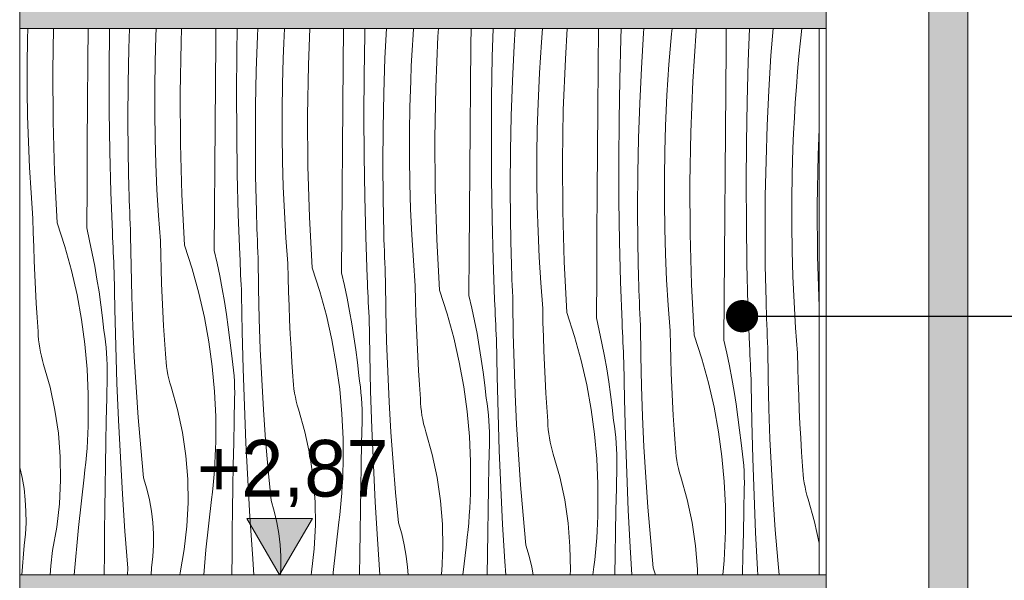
# Model space of a CAD drawing. Extents: x -366324 to -207045, y 68808 to 138616.
# Tile 45 of 170: x -312141 to -309358, y 81865 to 83450. Entities that reach past the tile are written whole.
import ezdxf

# ---------------------------------------------------------------- set-up
doc = ezdxf.new("R2010")
doc.units = 0
doc.header["$MEASUREMENT"] = 0
doc.linetypes.add('Dashed', pattern=[564.444447, 282.222223, -282.222223])
for name, color, linetype, lineweight in [('A-Opisy_Nr_Pióra__21', 7, 'Continuous', 9), ('Arch kolorystyka_Nr_Pióra__41', 7, 'Continuous', 15), ('Arch rynny_Nr_Pióra__21', 7, 'Continuous', 9), ('Arch wymiary_Nr_Pióra__21', 7, 'Continuous', 9), ('Arch ściany zewnętrzne_Nr_Pióra__21', 7, 'Continuous', 9)]:
    doc.layers.add(name, color=color, linetype=linetype, lineweight=lineweight)
doc.layers.add('Arch kolorystyka_Nr_Pióra__2', color=7, linetype='Continuous', lineweight=13, true_color=0x7f7f7f)
doc.layers.add('Arch kolorystyka_Nr_Pióra__22', color=7, linetype='Continuous', lineweight=9, true_color=0x7f7f7f)
doc.layers.add('Arch wymiary', color=7, linetype='Continuous')
doc.styles.add('GENERATED_STYLE_1', font='txt')
doc.dimstyles.new('GENERATED_STYLE__7', dxfattribs={"dimtxt": 0.18, "dimasz": 182.4, "dimexe": 0.18, "dimexo": 0.0625, "dimgap": 0.09, "dimtad": 0, "dimtih": 1, "dimtoh": 1, "dimdec": 4, "dimzin": 0, "dimdsep": 46, "dimcen": 0.09, "dimadec": 0, "dimazin": 0, "dimtfac": 1, "dimtdec": 4, "dimtmove": 0, "dimatfit": 3, "dimldrblk": 'ARROWHEAD_11', "dimfxl": 0, "dimtolj": 1, "dimtzin": 0, "dimarcsym": 0})

# ---------------------------------------------------------------- blocks, each defined once
blk = doc.blocks.new('*X8')
at = {"layer": 'Arch kolorystyka_Nr_Pióra__22', "linetype": 'Continuous'}
for p, q in [((-312118.9, 83394.2), (-312118, 83424.6)), ((-312048.1, 83305.5), (-312046, 83424.6)), ((-311948.5, 83332.8), (-311947.8, 83424.6)), ((-311888.7, 83305.7), (-311888, 83420.2)), ((-311888, 83420.2), (-311888, 83424.6)), ((-311832.7, 83368.5), (-311830.8, 83424.6)), ((-311756.5, 83403.1), (-311755.6, 83424.6)), ((-311685.4, 83385.4), (-311683.8, 83424.6)), ((-311587.4, 83387.4), (-311587.1, 83424.6)), ((-311527.8, 83356.7), (-311526.7, 83424.6)), ((-311469.1, 83404.1), (-311468.1, 83424.6)), ((-311394.5, 83383), (-311392.4, 83424.6)), ((-311325.2, 83321.9), (-311321, 83424.6)), ((-311227.2, 83323.8), (-311226.4, 83424.6)), ((-311165.7, 83407.6), (-311165.3, 83424.6)), ((-311108.9, 83340.5), (-311104.9, 83424.6)), ((-311029.4, 83406.4), (-311028.2, 83424.6)), ((-310959.1, 83401.7), (-310957.6, 83424.6)), ((-310866, 83378.4), (-310865.6, 83424.6)), ((-310805.5, 83344.1), (-310803.3, 83424.6)), ((-310744, 83376.1), (-310741, 83424.6)), ((-310666.2, 83386.3), (-310663.2, 83424.6)), ((-310598.9, 83338.2), (-310593.3, 83424.6)), ((-310505.8, 83314.9), (-310504.9, 83424.6)), ((-310442.2, 83395), (-310441.1, 83424.6)), ((-310377.8, 83411.5), (-310376.8, 83424.6)), ((-310298.8, 83409.6), (-310297.4, 83424.6)), ((-310229.4, 83417.9), (-310228.8, 83424.6)), ((-310144.6, 83369.4), (-310144.1, 83424.6)), ((-310082, 83331.5), (-310078.5, 83424.6)), ((-310017.6, 83348), (-310011.8, 83424.6)), ((-309934.4, 83389.4), (-309930.7, 83424.6)), ((-312120, 83321.7), (-312118.9, 83394.2)), ((-311758.7, 83330.6), (-311756.5, 83403.1)), ((-311472.5, 83305), (-311469.1, 83404.1)), ((-311167.6, 83293.1), (-311165.7, 83407.6)), ((-311032.1, 83363), (-311029.4, 83406.4)), ((-310965, 83258.4), (-310959.1, 83401.7)), ((-310445.3, 83280.6), (-310442.2, 83395)), ((-310383.8, 83312.5), (-310377.8, 83411.5)), ((-310302.6, 83366.2), (-310298.8, 83409.6)), ((-310238.7, 83274.7), (-310229.4, 83417.9)), ((-311834.7, 83269.4), (-311832.7, 83368.5)), ((-311687.9, 83242), (-311685.4, 83385.4)), ((-311588.3, 83269.3), (-311587.4, 83387.4)), ((-311396.3, 83339.5), (-311394.5, 83383)), ((-310867, 83260.3), (-310866, 83378.4)), ((-310748.7, 83277), (-310744, 83376.1)), ((-310669.2, 83342.9), (-310666.2, 83386.3)), ((-310306, 83322.8), (-310302.6, 83366.2)), ((-310145.6, 83251.3), (-310144.6, 83369.4)), ((-309938.6, 83346.1), (-309934.4, 83389.4)), ((-311528.5, 83242.2), (-311527.8, 83356.7)), ((-311398.5, 83267.1), (-311396.3, 83339.5)), ((-311112.3, 83241.5), (-311108.9, 83340.5)), ((-311034.3, 83319.5), (-311032.1, 83363)), ((-310807.4, 83229.6), (-310805.5, 83344.1)), ((-310671.9, 83299.5), (-310669.2, 83342.9)), ((-310604.8, 83194.9), (-310598.9, 83338.2)), ((-310023.6, 83249), (-310017.6, 83348)), ((-309942.4, 83302.7), (-309938.6, 83346.1)), ((-312120, 83249.3), (-312120, 83321.7)), ((-311949.4, 83214.8), (-311948.5, 83332.8)), ((-311759.8, 83258.2), (-311758.7, 83330.6)), ((-311327.7, 83178.5), (-311325.2, 83321.9)), ((-311228.1, 83205.8), (-311227.2, 83323.8)), ((-311036.1, 83276), (-311034.3, 83319.5)), ((-310506.8, 83196.8), (-310505.8, 83314.9)), ((-310388.5, 83213.5), (-310383.8, 83312.5)), ((-310309, 83279.4), (-310306, 83322.8)), ((-310085.1, 83217.1), (-310082, 83331.5)), ((-312047.2, 83162.1), (-312048.1, 83305.5)), ((-311888.2, 83191.2), (-311888.7, 83305.7)), ((-311474.5, 83205.9), (-311472.5, 83305)), ((-311168.3, 83178.7), (-311167.6, 83293.1)), ((-310674.1, 83256), (-310671.9, 83299.5)), ((-310447.2, 83166.1), (-310445.3, 83280.6)), ((-309945.8, 83259.3), (-309942.4, 83302.7)), ((-311835.3, 83170.2), (-311834.7, 83269.4)), ((-311759.8, 83185.8), (-311759.8, 83258.2)), ((-311589.2, 83151.3), (-311588.3, 83269.3)), ((-311399.6, 83194.7), (-311398.5, 83267.1)), ((-311038.3, 83203.6), (-311036.1, 83276)), ((-310967.5, 83115), (-310965, 83258.4)), ((-310867.9, 83142.3), (-310867, 83260.3)), ((-310752, 83177.9), (-310748.7, 83277)), ((-310675.9, 83212.5), (-310674.1, 83256)), ((-310311.7, 83236), (-310309, 83279.4)), ((-310244.6, 83131.4), (-310238.7, 83274.7)), ((-309948.8, 83215.9), (-309945.8, 83259.3)), ((-312119, 83176.8), (-312120, 83249.3)), ((-311687, 83098.5), (-311687.9, 83242)), ((-311528, 83127.7), (-311528.5, 83242.2)), ((-311114.2, 83142.3), (-311112.3, 83241.5)), ((-310808.1, 83115.2), (-310807.4, 83229.6)), ((-310313.9, 83192.5), (-310311.7, 83236)), ((-310146.6, 83133.3), (-310145.6, 83251.3)), ((-310028.3, 83150), (-310023.6, 83249)), ((-311950.3, 83096.8), (-311949.4, 83214.8)), ((-311475.1, 83106.7), (-311474.5, 83205.9)), ((-311229, 83087.8), (-311228.1, 83205.8)), ((-311039.4, 83131.2), (-311038.3, 83203.6)), ((-310678.1, 83140.1), (-310675.9, 83212.5)), ((-310507.7, 83078.8), (-310506.8, 83196.8)), ((-310391.8, 83114.4), (-310388.5, 83213.5)), ((-310087, 83102.6), (-310085.1, 83217.1)), ((-309951.5, 83172.4), (-309948.8, 83215.9)), ((-312116.8, 83104.4), (-312119, 83176.8)), ((-311886.5, 83076.8), (-311888.2, 83191.2)), ((-311834.6, 83071.1), (-311835.3, 83170.2)), ((-311758.8, 83113.3), (-311759.8, 83185.8)), ((-311399.6, 83122.2), (-311399.6, 83194.7)), ((-311326.8, 83035), (-311327.7, 83178.5)), ((-311167.8, 83064.2), (-311168.3, 83178.7)), ((-310754, 83078.8), (-310752, 83177.9)), ((-310607.3, 83051.5), (-310604.8, 83194.9)), ((-310315.7, 83149), (-310313.9, 83192.5)), ((-309953.7, 83129), (-309951.5, 83172.4)), ((-312042.9, 83018.7), (-312047.2, 83162.1)), ((-311590.1, 83033.3), (-311589.2, 83151.3)), ((-311114.9, 83043.2), (-311114.2, 83142.3)), ((-310868.8, 83024.3), (-310867.9, 83142.3)), ((-310447.9, 83051.6), (-310447.2, 83166.1)), ((-310317.9, 83076.6), (-310315.7, 83149)), ((-310031.6, 83050.9), (-310028.3, 83150)), ((-311756.6, 83040.9), (-311758.8, 83113.3)), ((-311526.3, 83013.3), (-311528, 83127.7)), ((-311398.5, 83049.8), (-311399.6, 83122.2)), ((-311039.4, 83058.7), (-311039.4, 83131.2)), ((-310966.6, 82971.5), (-310967.5, 83115)), ((-310807.6, 83000.7), (-310808.1, 83115.2)), ((-310679.2, 83067.7), (-310678.1, 83140.1)), ((-310393.8, 83015.3), (-310391.8, 83114.4)), ((-310247.1, 82987.9), (-310244.6, 83131.4)), ((-310147.5, 83015.3), (-310146.6, 83133.3)), ((-309955.5, 83085.5), (-309953.7, 83129)), ((-309884.4, 83067.9), (-309881.4, 83139.7)), ((-312113.5, 83032.1), (-312116.8, 83104.4)), ((-311951.1, 82978.7), (-311950.3, 83096.8)), ((-311682.7, 82955.2), (-311687, 83098.5)), ((-311474.4, 83007.6), (-311475.1, 83106.7)), ((-311229.9, 82969.8), (-311229, 83087.8)), ((-310087.7, 82988.1), (-310087, 83102.6)), ((-309957.7, 83013.1), (-309955.5, 83085.5)), ((-311883.6, 82962.3), (-311886.5, 83076.8)), ((-311832.5, 82972), (-311834.6, 83071.1)), ((-311166.1, 82949.7), (-311167.8, 83064.2)), ((-311038.3, 82986.3), (-311039.4, 83058.7)), ((-310754.7, 82979.7), (-310754, 83078.8)), ((-310679.2, 82995.2), (-310679.2, 83067.7)), ((-310508.6, 82960.8), (-310507.7, 83078.8)), ((-310319, 83004.1), (-310317.9, 83076.6)), ((-309886.9, 82924.4), (-309884.4, 83067.9)), ((-312109.2, 82959.7), (-312113.5, 83032.1)), ((-311753.3, 82968.5), (-311756.6, 83040.9)), ((-311590.9, 82915.2), (-311590.1, 83033.3)), ((-311396.4, 82977.4), (-311398.5, 83049.8)), ((-311322.5, 82891.6), (-311326.8, 83035)), ((-311114.2, 82944.1), (-311114.9, 83043.2)), ((-310606.4, 82908), (-310607.3, 83051.5)), ((-310447.4, 82937.2), (-310447.9, 83051.6)), ((-310033.6, 82951.8), (-310031.6, 83050.9)), ((-312035.3, 82875.4), (-312042.9, 83018.7)), ((-311523.4, 82898.8), (-311526.3, 83013.3)), ((-311472.3, 82908.5), (-311474.4, 83007.6)), ((-310869.7, 82906.2), (-310868.8, 83024.3)), ((-310394.5, 82916.2), (-310393.8, 83015.3)), ((-310319, 82931.7), (-310319, 83004.1)), ((-310148.4, 82897.2), (-310147.5, 83015.3)), ((-309958.8, 82940.6), (-309957.7, 83013.1)), ((-311951.9, 82860.7), (-311951.1, 82978.7)), ((-311393.1, 82905), (-311396.4, 82977.4)), ((-311036.2, 82913.9), (-311038.3, 82986.3)), ((-310805.9, 82886.2), (-310807.6, 83000.7)), ((-310754, 82880.6), (-310754.7, 82979.7)), ((-310678.1, 82922.8), (-310679.2, 82995.2)), ((-310246.2, 82844.5), (-310247.1, 82987.9)), ((-310087.2, 82873.7), (-310087.7, 82988.1)), ((-312103.8, 82887.5), (-312109.2, 82959.7)), ((-311879.4, 82847.9), (-311883.6, 82962.3)), ((-311832.1, 82955.3), (-311832.5, 82972)), ((-311831.6, 82938.7), (-311832.1, 82955.3)), ((-311749, 82896.2), (-311753.3, 82968.5)), ((-311675.1, 82811.9), (-311682.7, 82955.2)), ((-311230.7, 82851.7), (-311229.9, 82969.8)), ((-311163.2, 82835.3), (-311166.1, 82949.7)), ((-310962.3, 82828.1), (-310966.6, 82971.5)), ((-310509.5, 82842.7), (-310508.6, 82960.8)), ((-310034.3, 82852.7), (-310033.6, 82951.8)), ((-311831, 82922), (-311831.6, 82938.7)), ((-311830.4, 82905.4), (-311831, 82922)), ((-311112.1, 82845), (-311114.2, 82944.1)), ((-310676, 82850.4), (-310678.1, 82922.8)), ((-310445.7, 82822.7), (-310447.4, 82937.2)), ((-310317.9, 82859.3), (-310319, 82931.7)), ((-309958.8, 82868.2), (-309958.8, 82940.6)), ((-309886, 82781), (-309886.9, 82924.4)), ((-311829.8, 82888.7), (-311830.4, 82905.4)), ((-311743.6, 82824), (-311749, 82896.2)), ((-311591.7, 82797.2), (-311590.9, 82915.2)), ((-311519.2, 82784.4), (-311523.4, 82898.8)), ((-311471.9, 82891.8), (-311472.3, 82908.5)), ((-311471.3, 82875.2), (-311471.9, 82891.8)), ((-311388.8, 82832.7), (-311393.1, 82905)), ((-311314.9, 82748.4), (-311322.5, 82891.6)), ((-311032.9, 82841.5), (-311036.2, 82913.9)), ((-310870.5, 82788.2), (-310869.7, 82906.2)), ((-310602.1, 82764.6), (-310606.4, 82908)), ((-310393.8, 82817), (-310394.5, 82916.2)), ((-310149.3, 82779.2), (-310148.4, 82897.2)), ((-312103, 82847.5), (-312103.8, 82887.5)), ((-312035.3, 82875.4), (-312013.6, 82808.3)), ((-311829.1, 82872.1), (-311829.8, 82888.7)), ((-311828.4, 82855.5), (-311829.1, 82872.1)), ((-311470.8, 82858.5), (-311471.3, 82875.2)), ((-310803, 82771.8), (-310805.9, 82886.2)), ((-310751.9, 82781.4), (-310754, 82880.6)), ((-310085.5, 82759.2), (-310087.2, 82873.7)), ((-309957.7, 82795.8), (-309958.8, 82868.2)), ((-312101.9, 82807.6), (-312103, 82847.5)), ((-311951.9, 82860.7), (-311943.7, 82824.8)), ((-311878.8, 82833.9), (-311879.4, 82847.9)), ((-311827.7, 82838.8), (-311828.4, 82855.5)), ((-311826.6, 82753.1), (-311827.7, 82838.8)), ((-311470.2, 82841.9), (-311470.8, 82858.5)), ((-311469.6, 82825.2), (-311470.2, 82841.9)), ((-311231.5, 82733.7), (-311230.7, 82851.7)), ((-311159, 82720.9), (-311163.2, 82835.3)), ((-311111.7, 82828.3), (-311112.1, 82845)), ((-311028.6, 82769.2), (-311032.9, 82841.5)), ((-310672.7, 82778), (-310676, 82850.4)), ((-310510.3, 82724.7), (-310509.5, 82842.7)), ((-310315.8, 82786.9), (-310317.9, 82859.3)), ((-310241.9, 82701.1), (-310246.2, 82844.5)), ((-310033.6, 82753.5), (-310034.3, 82852.7)), ((-312100.5, 82767.7), (-312101.9, 82807.6)), ((-312013.6, 82808.3), (-311994.9, 82740.2)), ((-311943.7, 82824.8), (-311936.2, 82788.8)), ((-311878.2, 82819.9), (-311878.8, 82833.9)), ((-311877.6, 82805.9), (-311878.2, 82819.9)), ((-311742.8, 82784), (-311743.6, 82824)), ((-311675.1, 82811.9), (-311653.4, 82744.8)), ((-311468.9, 82808.6), (-311469.6, 82825.2)), ((-311468.2, 82791.9), (-311468.9, 82808.6)), ((-311383.3, 82760.5), (-311388.8, 82832.7)), ((-311111.1, 82811.7), (-311111.7, 82828.3)), ((-311110.6, 82795), (-311111.1, 82811.7)), ((-310954.7, 82684.9), (-310962.3, 82828.1)), ((-310442.8, 82708.3), (-310445.7, 82822.7)), ((-310391.7, 82717.9), (-310393.8, 82817)), ((-311936.2, 82788.8), (-311929.2, 82752.6)), ((-311877, 82791.9), (-311877.6, 82805.9)), ((-311876.3, 82777.8), (-311877, 82791.9)), ((-311741.7, 82744.1), (-311742.8, 82784)), ((-311591.7, 82797.2), (-311583.5, 82761.3)), ((-311518.6, 82770.4), (-311519.2, 82784.4)), ((-311467.5, 82775.3), (-311468.2, 82791.9)), ((-311110, 82778.4), (-311110.6, 82795)), ((-310871.3, 82670.2), (-310870.5, 82788.2)), ((-310751.5, 82764.8), (-310751.9, 82781.4)), ((-310312.5, 82714.5), (-310315.8, 82786.9)), ((-310150.1, 82661.2), (-310149.3, 82779.2)), ((-309955.6, 82723.3), (-309957.7, 82795.8)), ((-309881.7, 82637.6), (-309886, 82781)), ((-312098.9, 82727.7), (-312100.5, 82767.7)), ((-311929.2, 82752.6), (-311922.9, 82716.4)), ((-311875.6, 82763.8), (-311876.3, 82777.8)), ((-311874.9, 82749.8), (-311875.6, 82763.8)), ((-311824.6, 82667.4), (-311826.6, 82753.1)), ((-311583.5, 82761.3), (-311576, 82725.3)), ((-311518, 82756.4), (-311518.6, 82770.4)), ((-311517.4, 82742.4), (-311518, 82756.4)), ((-311466.4, 82689.6), (-311467.5, 82775.3)), ((-311382.5, 82720.5), (-311383.3, 82760.5)), ((-311109.4, 82761.7), (-311110, 82778.4)), ((-311108.7, 82745.1), (-311109.4, 82761.7)), ((-311023.1, 82697), (-311028.6, 82769.2)), ((-310798.8, 82657.4), (-310803, 82771.8)), ((-310750.9, 82748.1), (-310751.5, 82764.8)), ((-310668.4, 82705.7), (-310672.7, 82778)), ((-310594.5, 82621.4), (-310602.1, 82764.6)), ((-310082.6, 82644.8), (-310085.5, 82759.2)), ((-310031.5, 82654.4), (-310033.6, 82753.5)), ((-312096.9, 82687.8), (-312098.9, 82727.7)), ((-311994.9, 82740.2), (-311979.3, 82671.4)), ((-311874.2, 82735.8), (-311874.9, 82749.8)), ((-311872.4, 82631.1), (-311874.2, 82735.8)), ((-311740.3, 82704.1), (-311741.7, 82744.1)), ((-311653.4, 82744.8), (-311634.7, 82676.7)), ((-311576, 82725.3), (-311569, 82689.1)), ((-311516.8, 82728.3), (-311517.4, 82742.4)), ((-311516.1, 82714.3), (-311516.8, 82728.3)), ((-311314.9, 82748.4), (-311293.2, 82681.2)), ((-311231.5, 82733.7), (-311223.3, 82697.8)), ((-311108, 82728.4), (-311108.7, 82745.1)), ((-311107.3, 82711.8), (-311108, 82728.4)), ((-310750.4, 82731.5), (-310750.9, 82748.1)), ((-310749.8, 82714.8), (-310750.4, 82731.5)), ((-310511, 82606.7), (-310510.3, 82724.7)), ((-309952.3, 82651), (-309955.6, 82723.3)), ((-311922.9, 82716.4), (-311917.1, 82680)), ((-311738.7, 82664.2), (-311740.3, 82704.1)), ((-311515.4, 82700.3), (-311516.1, 82714.3)), ((-311514.7, 82686.3), (-311515.4, 82700.3)), ((-311381.5, 82680.6), (-311382.5, 82720.5)), ((-311223.3, 82697.8), (-311215.8, 82661.8)), ((-311158.4, 82706.9), (-311159, 82720.9)), ((-311157.8, 82692.9), (-311158.4, 82706.9)), ((-311106.2, 82626.1), (-311107.3, 82711.8)), ((-311022.3, 82657), (-311023.1, 82697)), ((-310749.2, 82698.2), (-310749.8, 82714.8)), ((-310748.5, 82681.6), (-310749.2, 82698.2)), ((-310662.9, 82633.4), (-310668.4, 82705.7)), ((-310438.6, 82593.9), (-310442.8, 82708.3)), ((-310391.3, 82701.3), (-310391.7, 82717.9)), ((-310390.7, 82684.6), (-310391.3, 82701.3)), ((-310308.2, 82642.2), (-310312.5, 82714.5)), ((-310234.3, 82557.9), (-310241.9, 82701.1)), ((-312094.7, 82647.9), (-312096.9, 82687.8)), ((-311979.3, 82671.4), (-311966.7, 82602)), ((-311917.1, 82680), (-311911.9, 82643.6)), ((-311821.5, 82581.7), (-311824.6, 82667.4)), ((-311634.7, 82676.7), (-311619.1, 82607.9)), ((-311569, 82689.1), (-311562.7, 82652.9)), ((-311514, 82672.3), (-311514.7, 82686.3)), ((-311512.2, 82567.5), (-311514, 82672.3)), ((-311464.4, 82603.8), (-311466.4, 82689.6)), ((-311380.1, 82640.6), (-311381.5, 82680.6)), ((-311293.2, 82681.2), (-311274.5, 82613.2)), ((-311157.2, 82678.8), (-311157.8, 82692.9)), ((-311156.6, 82664.8), (-311157.2, 82678.8)), ((-310954.7, 82684.9), (-310933, 82617.7)), ((-310871.3, 82670.2), (-310863.1, 82634.3)), ((-310747.8, 82664.9), (-310748.5, 82681.6)), ((-310390.2, 82668), (-310390.7, 82684.6)), ((-310389.6, 82651.3), (-310390.2, 82668)), ((-312092.2, 82608), (-312094.7, 82647.9)), ((-311911.9, 82643.6), (-311907.3, 82607.1)), ((-311736.7, 82624.3), (-311738.7, 82664.2)), ((-311562.7, 82652.9), (-311556.9, 82616.5)), ((-311378.5, 82600.7), (-311380.1, 82640.6)), ((-311215.8, 82661.8), (-311208.8, 82625.6)), ((-311155.9, 82650.8), (-311156.6, 82664.8)), ((-311155.2, 82636.8), (-311155.9, 82650.8)), ((-311021.3, 82617.1), (-311022.3, 82657)), ((-310798.2, 82643.4), (-310798.8, 82657.4)), ((-310797.6, 82629.4), (-310798.2, 82643.4)), ((-310747, 82648.3), (-310747.8, 82664.9)), ((-310746, 82562.5), (-310747, 82648.3)), ((-310389, 82634.7), (-310389.6, 82651.3)), ((-310302.7, 82569.9), (-310308.2, 82642.2)), ((-310150.8, 82543.1), (-310150.1, 82661.2)), ((-310078.4, 82530.4), (-310082.6, 82644.8)), ((-310031.1, 82637.8), (-310031.5, 82654.4)), ((-309948, 82578.7), (-309952.3, 82651)), ((-311869.8, 82526.4), (-311872.4, 82631.1)), ((-311734.5, 82584.4), (-311736.7, 82624.3)), ((-311556.9, 82616.5), (-311551.7, 82580.1)), ((-311274.5, 82613.2), (-311258.9, 82544.4)), ((-311208.8, 82625.6), (-311202.5, 82589.4)), ((-311154.5, 82622.8), (-311155.2, 82636.8)), ((-311153.8, 82608.7), (-311154.5, 82622.8)), ((-311104.2, 82540.3), (-311106.2, 82626.1)), ((-311019.9, 82577.1), (-311021.3, 82617.1)), ((-310933, 82617.7), (-310914.3, 82549.7)), ((-310863.1, 82634.3), (-310855.6, 82598.2)), ((-310797, 82615.3), (-310797.6, 82629.4)), ((-310796.3, 82601.3), (-310797, 82615.3)), ((-310662.1, 82593.5), (-310662.9, 82633.4)), ((-310594.5, 82621.4), (-310572.8, 82554.2)), ((-310388.3, 82618), (-310389, 82634.7)), ((-310387.6, 82601.4), (-310388.3, 82618)), ((-310030.5, 82621.1), (-310031.1, 82637.8)), ((-310030, 82604.5), (-310030.5, 82621.1)), ((-309881.4, 82632.2), (-309881.7, 82637.6)), ((-312089.4, 82568.2), (-312092.2, 82608)), ((-311966.7, 82602), (-311957.2, 82532.1)), ((-311907.3, 82607.1), (-311903.3, 82570.5)), ((-311732, 82544.5), (-311734.5, 82584.4)), ((-311619.1, 82607.9), (-311606.5, 82538.5)), ((-311461.3, 82518.2), (-311464.4, 82603.8)), ((-311376.5, 82560.8), (-311378.5, 82600.7)), ((-311202.5, 82589.4), (-311196.7, 82553)), ((-311152, 82504), (-311153.8, 82608.7)), ((-310855.6, 82598.2), (-310848.6, 82562.1)), ((-310795.7, 82587.3), (-310796.3, 82601.3)), ((-310795, 82573.3), (-310795.7, 82587.3)), ((-310661.1, 82553.5), (-310662.1, 82593.5)), ((-310511, 82606.7), (-310502.9, 82570.8)), ((-310438, 82579.9), (-310438.6, 82593.9)), ((-310386.8, 82584.8), (-310387.6, 82601.4)), ((-310385.8, 82499), (-310386.8, 82584.8)), ((-310029.4, 82587.8), (-310030, 82604.5)), ((-310028.8, 82571.2), (-310029.4, 82587.8)), ((-312088.9, 82556.3), (-312089.4, 82568.2)), ((-312088, 82544.5), (-312088.9, 82556.3)), ((-311900.9, 82554.5), (-311903.3, 82570.5)), ((-311817.5, 82496), (-311821.5, 82581.7)), ((-311551.7, 82580.1), (-311547.1, 82543.5)), ((-311509.6, 82462.8), (-311512.2, 82567.5)), ((-311374.3, 82520.9), (-311376.5, 82560.8)), ((-311018.2, 82537.2), (-311019.9, 82577.1)), ((-310848.6, 82562.1), (-310842.3, 82525.8)), ((-310794.3, 82559.3), (-310795, 82573.3)), ((-310793.6, 82545.2), (-310794.3, 82559.3)), ((-310744, 82476.8), (-310746, 82562.5)), ((-310502.9, 82570.8), (-310495.4, 82534.7)), ((-310437.4, 82565.8), (-310438, 82579.9)), ((-310436.8, 82551.8), (-310437.4, 82565.8)), ((-310301.9, 82530), (-310302.7, 82569.9)), ((-310234.3, 82557.9), (-310212.6, 82490.7)), ((-310028.1, 82554.5), (-310028.8, 82571.2)), ((-309942.5, 82506.4), (-309948, 82578.7)), ((-312086.6, 82532.8), (-312088, 82544.5)), ((-312084.8, 82521.1), (-312086.6, 82532.8)), ((-311957.2, 82532.1), (-311950.8, 82461.8)), ((-311898.8, 82538.5), (-311900.9, 82554.5)), ((-311897.1, 82522.5), (-311898.8, 82538.5)), ((-311729.2, 82504.7), (-311732, 82544.5)), ((-311606.5, 82538.5), (-311597, 82468.6)), ((-311547.1, 82543.5), (-311543.1, 82506.9)), ((-311258.9, 82544.4), (-311246.3, 82475)), ((-311196.7, 82553), (-311191.5, 82516.6)), ((-311101.1, 82454.7), (-311104.2, 82540.3)), ((-311016.3, 82497.3), (-311018.2, 82537.2)), ((-310914.3, 82549.7), (-310898.7, 82480.9)), ((-310791.8, 82440.5), (-310793.6, 82545.2)), ((-310659.7, 82513.6), (-310661.1, 82553.5)), ((-310572.8, 82554.2), (-310554.1, 82486.2)), ((-310495.4, 82534.7), (-310488.4, 82498.6)), ((-310436.1, 82537.8), (-310436.8, 82551.8)), ((-310435.5, 82523.8), (-310436.1, 82537.8)), ((-310300.9, 82490), (-310301.9, 82530)), ((-310150.8, 82543.1), (-310142.7, 82507.2)), ((-310077.8, 82516.3), (-310078.4, 82530.4)), ((-310027.4, 82537.9), (-310028.1, 82554.5)), ((-310026.6, 82521.2), (-310027.4, 82537.9)), ((-312082.7, 82509.4), (-312084.8, 82521.1)), ((-312080.1, 82497.9), (-312082.7, 82509.4)), ((-311895.7, 82506.4), (-311897.1, 82522.5)), ((-311894.7, 82490.3), (-311895.7, 82506.4)), ((-311866.4, 82421.7), (-311869.8, 82526.4)), ((-311728.7, 82492.8), (-311729.2, 82504.7)), ((-311540.7, 82491), (-311543.1, 82506.9)), ((-311457.3, 82432.5), (-311461.3, 82518.2)), ((-311371.8, 82481), (-311374.3, 82520.9)), ((-311191.5, 82516.6), (-311186.9, 82480)), ((-311149.4, 82399.3), (-311152, 82504)), ((-310842.3, 82525.8), (-310836.5, 82489.5)), ((-310658, 82473.7), (-310659.7, 82513.6)), ((-310434.8, 82509.8), (-310435.5, 82523.8)), ((-310434.1, 82495.7), (-310434.8, 82509.8)), ((-310142.7, 82507.2), (-310135.2, 82471.2)), ((-310077.2, 82502.3), (-310077.8, 82516.3)), ((-310076.6, 82488.3), (-310077.2, 82502.3)), ((-310025.6, 82435.5), (-310026.6, 82521.2)), ((-309941.7, 82466.5), (-309942.5, 82506.4)), ((-312077.1, 82486.4), (-312080.1, 82497.9)), ((-312073.7, 82475), (-312077.1, 82486.4)), ((-312055.6, 82411), (-312073.7, 82475)), ((-311894.1, 82474.1), (-311894.7, 82490.3)), ((-311893.9, 82458), (-311894.1, 82474.1)), ((-311812.4, 82410.4), (-311817.5, 82496)), ((-311727.8, 82481), (-311728.7, 82492.8)), ((-311726.4, 82469.3), (-311727.8, 82481)), ((-311538.6, 82475), (-311540.7, 82491)), ((-311536.8, 82458.9), (-311538.6, 82475)), ((-311369, 82441.2), (-311371.8, 82481)), ((-311246.3, 82475), (-311236.8, 82405.1)), ((-311186.9, 82480), (-311182.9, 82443.4)), ((-311014.1, 82457.4), (-311016.3, 82497.3)), ((-310898.7, 82480.9), (-310886.1, 82411.5)), ((-310836.5, 82489.5), (-310831.3, 82453)), ((-310740.9, 82391.1), (-310744, 82476.8)), ((-310656.1, 82433.8), (-310658, 82473.7)), ((-310554.1, 82486.2), (-310538.5, 82417.4)), ((-310488.4, 82498.6), (-310482, 82462.3)), ((-310433.4, 82481.7), (-310434.1, 82495.7)), ((-310431.6, 82377), (-310433.4, 82481.7)), ((-310383.8, 82413.3), (-310385.8, 82499)), ((-310299.5, 82450.1), (-310300.9, 82490)), ((-310212.6, 82490.7), (-310193.9, 82422.7)), ((-310075.9, 82474.3), (-310076.6, 82488.3)), ((-310075.3, 82460.3), (-310075.9, 82474.3)), ((-311950.8, 82461.8), (-311947.5, 82391.3)), ((-311894.1, 82441.9), (-311893.9, 82458)), ((-311724.6, 82457.5), (-311726.4, 82469.3)), ((-311722.5, 82445.9), (-311724.6, 82457.5)), ((-311719.9, 82434.3), (-311722.5, 82445.9)), ((-311597, 82468.6), (-311590.6, 82398.3)), ((-311535.5, 82442.9), (-311536.8, 82458.9)), ((-311506.1, 82358.2), (-311509.6, 82462.8)), ((-311097.1, 82369), (-311101.1, 82454.7)), ((-311011.6, 82417.5), (-311014.1, 82457.4)), ((-310831.3, 82453), (-310826.7, 82416.5)), ((-310482, 82462.3), (-310476.3, 82426)), ((-310297.8, 82410.2), (-310299.5, 82450.1)), ((-310135.2, 82471.2), (-310128.2, 82435.1)), ((-310074.6, 82446.2), (-310075.3, 82460.3)), ((-310073.9, 82432.2), (-310074.6, 82446.2)), ((-309940.7, 82426.5), (-309941.7, 82466.5)), ((-311895.4, 82379.2), (-311894.1, 82441.9)), ((-311862, 82317), (-311866.4, 82421.7)), ((-311716.9, 82422.9), (-311719.9, 82434.3)), ((-311713.5, 82411.5), (-311716.9, 82422.9)), ((-311534.5, 82426.7), (-311535.5, 82442.9)), ((-311533.9, 82410.6), (-311534.5, 82426.7)), ((-311452.2, 82346.9), (-311457.3, 82432.5)), ((-311368.5, 82429.3), (-311369, 82441.2)), ((-311367.6, 82417.5), (-311368.5, 82429.3)), ((-311366.2, 82405.7), (-311367.6, 82417.5)), ((-311180.5, 82427.5), (-311182.9, 82443.4)), ((-311178.4, 82411.5), (-311180.5, 82427.5)), ((-311008.8, 82377.6), (-311011.6, 82417.5)), ((-310789.2, 82335.8), (-310791.8, 82440.5)), ((-310653.9, 82393.9), (-310656.1, 82433.8)), ((-310538.5, 82417.4), (-310525.9, 82347.9)), ((-310476.3, 82426), (-310471.1, 82389.5)), ((-310193.9, 82422.7), (-310178.3, 82353.9)), ((-310128.2, 82435.1), (-310121.8, 82398.8)), ((-310073.2, 82418.2), (-310073.9, 82432.2)), ((-310071.4, 82313.5), (-310073.2, 82418.2)), ((-310023.6, 82349.8), (-310025.6, 82435.5)), ((-309939.3, 82386.6), (-309940.7, 82426.5)), ((-312041.7, 82345.9), (-312055.6, 82411)), ((-311947.5, 82391.3), (-311947.4, 82320.8)), ((-311806.3, 82324.9), (-311812.4, 82410.4)), ((-311695.4, 82347.5), (-311713.5, 82411.5)), ((-311590.6, 82398.3), (-311587.3, 82327.8)), ((-311533.7, 82394.5), (-311533.9, 82410.6)), ((-311533.9, 82378.3), (-311533.7, 82394.5)), ((-311364.4, 82394), (-311366.2, 82405.7)), ((-311362.2, 82382.4), (-311364.4, 82394)), ((-311236.8, 82405.1), (-311230.4, 82334.8)), ((-311176.6, 82395.4), (-311178.4, 82411.5)), ((-311175.3, 82379.3), (-311176.6, 82395.4)), ((-311145.9, 82294.6), (-311149.4, 82399.3)), ((-310886.1, 82411.5), (-310876.6, 82341.5)), ((-310826.7, 82416.5), (-310822.7, 82379.9)), ((-310736.9, 82305.5), (-310740.9, 82391.1)), ((-310651.4, 82354), (-310653.9, 82393.9)), ((-310471.1, 82389.5), (-310466.5, 82353)), ((-310380.7, 82327.6), (-310383.8, 82413.3)), ((-310295.9, 82370.3), (-310297.8, 82410.2)), ((-310121.8, 82398.8), (-310116.1, 82362.5)), ((-311896.7, 82316.5), (-311895.4, 82379.2)), ((-311535.2, 82315.7), (-311533.9, 82378.3)), ((-311359.7, 82370.8), (-311362.2, 82382.4)), ((-311356.7, 82359.4), (-311359.7, 82370.8)), ((-311174.3, 82363.2), (-311175.3, 82379.3)), ((-311173.7, 82347.1), (-311174.3, 82363.2)), ((-311092, 82283.4), (-311097.1, 82369)), ((-311008.3, 82365.8), (-311008.8, 82377.6)), ((-311007.4, 82354), (-311008.3, 82365.8)), ((-310820.3, 82364), (-310822.7, 82379.9)), ((-310818.2, 82348), (-310820.3, 82364)), ((-310429, 82272.3), (-310431.6, 82377)), ((-310293.7, 82330.4), (-310295.9, 82370.3)), ((-310116.1, 82362.5), (-310110.9, 82326)), ((-309937.6, 82346.7), (-309939.3, 82386.6)), ((-312032, 82280.1), (-312041.7, 82345.9)), ((-311681.5, 82282.4), (-311695.4, 82347.5)), ((-311501.8, 82253.5), (-311506.1, 82358.2)), ((-311446.1, 82261.4), (-311452.2, 82346.9)), ((-311353.3, 82348), (-311356.7, 82359.4)), ((-311335.2, 82284), (-311353.3, 82348)), ((-311230.4, 82334.8), (-311227.1, 82264.3)), ((-311173.5, 82331), (-311173.7, 82347.1)), ((-311006, 82342.2), (-311007.4, 82354)), ((-311004.2, 82330.5), (-311006, 82342.2)), ((-310876.6, 82341.5), (-310870.2, 82271.3)), ((-310816.4, 82331.9), (-310818.2, 82348)), ((-310785.7, 82231.1), (-310789.2, 82335.8)), ((-310648.6, 82314.1), (-310651.4, 82354)), ((-310525.9, 82347.9), (-310516.4, 82278)), ((-310466.5, 82353), (-310462.5, 82316.4)), ((-310178.3, 82353.9), (-310165.7, 82284.4)), ((-310020.5, 82264.1), (-310023.6, 82349.8)), ((-309935.7, 82306.7), (-309937.6, 82346.7)), ((-311947.9, 82300.2), (-311947.4, 82320.8)), ((-311897.8, 82253.8), (-311896.7, 82316.5)), ((-311856.8, 82212.4), (-311862, 82317)), ((-311799.2, 82239.5), (-311806.3, 82324.9)), ((-311587.3, 82327.8), (-311587.2, 82257.3)), ((-311536.5, 82253), (-311535.2, 82315.7)), ((-311175, 82252.2), (-311173.7, 82314.8)), ((-311173.7, 82314.8), (-311173.5, 82331)), ((-311002, 82318.9), (-311004.2, 82330.5)), ((-310999.5, 82307.3), (-311002, 82318.9)), ((-310996.5, 82295.8), (-310999.5, 82307.3)), ((-310815.1, 82315.8), (-310816.4, 82331.9)), ((-310814.1, 82299.7), (-310815.1, 82315.8)), ((-310731.8, 82219.9), (-310736.9, 82305.5)), ((-310648.1, 82302.3), (-310648.6, 82314.1)), ((-310460.1, 82300.5), (-310462.5, 82316.4)), ((-310376.7, 82242), (-310380.7, 82327.6)), ((-310291.2, 82290.5), (-310293.7, 82330.4)), ((-310110.9, 82326), (-310106.3, 82289.5)), ((-310068.8, 82208.8), (-310071.4, 82313.5)), ((-309933.5, 82266.8), (-309935.7, 82306.7)), ((-312026.7, 82213.8), (-312032, 82280.1)), ((-311949.8, 82259), (-311948.7, 82279.6)), ((-311948.7, 82279.6), (-311947.9, 82300.2)), ((-311671.8, 82216.6), (-311681.5, 82282.4)), ((-311321.3, 82218.9), (-311335.2, 82284)), ((-311141.6, 82190), (-311145.9, 82294.6)), ((-311085.9, 82197.9), (-311092, 82283.4)), ((-310993.1, 82284.5), (-310996.5, 82295.8)), ((-310975, 82220.5), (-310993.1, 82284.5)), ((-310813.5, 82283.6), (-310814.1, 82299.7)), ((-310813.3, 82267.5), (-310813.5, 82283.6)), ((-310647.2, 82290.5), (-310648.1, 82302.3)), ((-310645.8, 82278.7), (-310647.2, 82290.5)), ((-310644, 82267), (-310645.8, 82278.7)), ((-310516.4, 82278), (-310510, 82207.8)), ((-310458, 82284.5), (-310460.1, 82300.5)), ((-310456.2, 82268.4), (-310458, 82284.5)), ((-310288.4, 82250.6), (-310291.2, 82290.5)), ((-310165.7, 82284.4), (-310156.2, 82214.5)), ((-310106.3, 82289.5), (-310102.3, 82252.9)), ((-311951.1, 82238.4), (-311949.8, 82259)), ((-311898.8, 82191.2), (-311897.8, 82253.8)), ((-311587.7, 82236.7), (-311587.2, 82257.3)), ((-311537.6, 82190.3), (-311536.5, 82253)), ((-311496.6, 82148.9), (-311501.8, 82253.5)), ((-311439, 82176), (-311446.1, 82261.4)), ((-311227.1, 82264.3), (-311227, 82193.7)), ((-311176.3, 82189.5), (-311175, 82252.2)), ((-310870.2, 82271.3), (-310866.9, 82200.8)), ((-310814.8, 82188.6), (-310813.5, 82251.3)), ((-310813.5, 82251.3), (-310813.3, 82267.5)), ((-310641.8, 82255.4), (-310644, 82267)), ((-310639.3, 82243.8), (-310641.8, 82255.4)), ((-310454.9, 82252.3), (-310456.2, 82268.4)), ((-310453.9, 82236.2), (-310454.9, 82252.3)), ((-310425.5, 82167.6), (-310429, 82272.3)), ((-310287.9, 82238.8), (-310288.4, 82250.6)), ((-310099.9, 82236.9), (-310102.3, 82252.9)), ((-310016.4, 82178.5), (-310020.5, 82264.1)), ((-309931, 82227), (-309933.5, 82266.8)), ((-311952.8, 82217.9), (-311951.1, 82238.4)), ((-311791.1, 82154.1), (-311799.2, 82239.5)), ((-311588.5, 82216.1), (-311587.7, 82236.7)), ((-310781.4, 82126.5), (-310785.7, 82231.1)), ((-310636.3, 82232.3), (-310639.3, 82243.8)), ((-310632.9, 82221), (-310636.3, 82232.3)), ((-310453.3, 82220.1), (-310453.9, 82236.2)), ((-310371.6, 82156.4), (-310376.7, 82242)), ((-310287, 82227), (-310287.9, 82238.8)), ((-310285.6, 82215.2), (-310287, 82227)), ((-310097.8, 82220.9), (-310099.9, 82236.9)), ((-309928.2, 82187.1), (-309931, 82227)), ((-312025.6, 82147.3), (-312026.7, 82213.8)), ((-311956.8, 82176.8), (-311954.6, 82197.3)), ((-311954.6, 82197.3), (-311952.8, 82217.9)), ((-311850.8, 82107.9), (-311856.8, 82212.4)), ((-311666.5, 82150.3), (-311671.8, 82216.6)), ((-311590.9, 82174.9), (-311589.6, 82195.5)), ((-311589.6, 82195.5), (-311588.5, 82216.1)), ((-311311.6, 82153.1), (-311321.3, 82218.9)), ((-311078.8, 82112.5), (-311085.9, 82197.9)), ((-310961, 82155.4), (-310975, 82220.5)), ((-310866.9, 82200.8), (-310866.8, 82130.2)), ((-310725.7, 82134.4), (-310731.8, 82219.9)), ((-310614.8, 82157), (-310632.9, 82221)), ((-310510, 82207.8), (-310506.7, 82137.3)), ((-310453.1, 82203.9), (-310453.3, 82220.1)), ((-310453.3, 82187.8), (-310453.1, 82203.9)), ((-310283.8, 82203.5), (-310285.6, 82215.2)), ((-310281.6, 82191.8), (-310283.8, 82203.5)), ((-310156.2, 82214.5), (-310149.8, 82144.2)), ((-310096, 82204.9), (-310097.8, 82220.9)), ((-310094.7, 82188.8), (-310096, 82204.9)), ((-310065.3, 82104.1), (-310068.8, 82208.8)), ((-312134.8, 82155.5), (-312141.4, 82183.7)), ((-311959.2, 82156.4), (-311956.8, 82176.8)), ((-311899.7, 82128.5), (-311898.8, 82191.2)), ((-311592.6, 82154.4), (-311590.9, 82174.9)), ((-311538.6, 82127.6), (-311537.6, 82190.3)), ((-311430.8, 82090.6), (-311439, 82176)), ((-311228.3, 82152.5), (-311227.5, 82173.1)), ((-311227.5, 82173.1), (-311227, 82193.7)), ((-311177.4, 82126.8), (-311176.3, 82189.5)), ((-311136.4, 82085.4), (-311141.6, 82190)), ((-310816, 82126), (-310814.8, 82188.6)), ((-310454.6, 82125.1), (-310453.3, 82187.8)), ((-310421.2, 82063), (-310425.5, 82167.6)), ((-310279, 82180.3), (-310281.6, 82191.8)), ((-310276.1, 82168.8), (-310279, 82180.3)), ((-310272.7, 82157.5), (-310276.1, 82168.8)), ((-310093.7, 82172.7), (-310094.7, 82188.8)), ((-310093.1, 82156.6), (-310093.7, 82172.7)), ((-310011.4, 82092.9), (-310016.4, 82178.5)), ((-309927.7, 82175.3), (-309928.2, 82187.1)), ((-309926.7, 82163.5), (-309927.7, 82175.3)), ((-312129.2, 82123.8), (-312134.8, 82155.5)), ((-312028.9, 82080.8), (-312025.6, 82147.3)), ((-311975.2, 82013.8), (-311959.2, 82156.4)), ((-311781.9, 82123.3), (-311791.1, 82154.1)), ((-311665.4, 82083.7), (-311666.5, 82150.3)), ((-311594.4, 82133.8), (-311592.6, 82154.4)), ((-311490.6, 82044.3), (-311496.6, 82148.9)), ((-311306.2, 82086.8), (-311311.6, 82153.1)), ((-311229.4, 82132), (-311228.3, 82152.5)), ((-310951.4, 82089.6), (-310961, 82155.4)), ((-310600.8, 82091.9), (-310614.8, 82157)), ((-310365.5, 82070.9), (-310371.6, 82156.4)), ((-310254.6, 82093.4), (-310272.7, 82157.5)), ((-310149.8, 82144.2), (-310146.5, 82073.8)), ((-310092.9, 82140.4), (-310093.1, 82156.6)), ((-310093.1, 82124.3), (-310092.9, 82140.4)), ((-309925.4, 82151.7), (-309926.7, 82163.5)), ((-309923.6, 82140), (-309925.4, 82151.7)), ((-309921.4, 82128.3), (-309923.6, 82140)), ((-312125.5, 82091.8), (-312129.2, 82123.8)), ((-311900.6, 82065.8), (-311899.7, 82128.5)), ((-311774.6, 82091.9), (-311781.9, 82123.3)), ((-311599, 82092.8), (-311596.6, 82113.3)), ((-311596.6, 82113.3), (-311594.4, 82133.8)), ((-311539.5, 82065), (-311538.6, 82127.6)), ((-311232.4, 82090.8), (-311230.7, 82111.4)), ((-311230.7, 82111.4), (-311229.4, 82132)), ((-311178.4, 82064.1), (-311177.4, 82126.8)), ((-311070.6, 82027.1), (-311078.8, 82112.5)), ((-310867.3, 82109.6), (-310866.8, 82130.2)), ((-310817.2, 82063.3), (-310816, 82126)), ((-310776.2, 82021.9), (-310781.4, 82126.5)), ((-310718.6, 82048.9), (-310725.7, 82134.4)), ((-310506.7, 82137.3), (-310506.6, 82066.7)), ((-310455.8, 82062.5), (-310454.6, 82125.1)), ((-310094.4, 82061.6), (-310093.1, 82124.3)), ((-309918.8, 82116.8), (-309921.4, 82128.3)), ((-309915.9, 82105.3), (-309918.8, 82116.8)), ((-312123.6, 82059.7), (-312125.5, 82091.8)), ((-311843.8, 82003.4), (-311850.8, 82107.9)), ((-311769, 82060.2), (-311774.6, 82091.9)), ((-311668.7, 82017.3), (-311665.4, 82083.7)), ((-311615, 81950.3), (-311599, 82092.8)), ((-311421.7, 82059.8), (-311430.8, 82090.6)), ((-311305.2, 82020.2), (-311306.2, 82086.8)), ((-311234.2, 82070.3), (-311232.4, 82090.8)), ((-311130.3, 81980.8), (-311136.4, 82085.4)), ((-310946, 82023.2), (-310951.4, 82089.6)), ((-310869.2, 82068.4), (-310868.1, 82089)), ((-310868.1, 82089), (-310867.3, 82109.6)), ((-310591.2, 82026.1), (-310600.8, 82091.9)), ((-310240.6, 82028.4), (-310254.6, 82093.4)), ((-310061, 81999.5), (-310065.3, 82104.1)), ((-310005.3, 82007.4), (-310011.4, 82092.9)), ((-309912.5, 82094), (-309915.9, 82105.3)), ((-309894.3, 82029.9), (-309912.5, 82094)), ((-312123.5, 82027.5), (-312123.6, 82059.7)), ((-312036.5, 82014.7), (-312028.9, 82080.8)), ((-311901.3, 82003.1), (-311900.6, 82065.8)), ((-311765.3, 82028.3), (-311769, 82060.2)), ((-311540.4, 82002.3), (-311539.5, 82065)), ((-311414.4, 82028.4), (-311421.7, 82059.8)), ((-311236.4, 82049.8), (-311234.2, 82070.3)), ((-311179.3, 82001.5), (-311178.4, 82064.1)), ((-310870.5, 82047.9), (-310869.2, 82068.4)), ((-310818.2, 82000.6), (-310817.2, 82063.3)), ((-310507.1, 82046.1), (-310506.6, 82066.7)), ((-310457, 81999.8), (-310455.8, 82062.5)), ((-310416, 81958.4), (-310421.2, 82063)), ((-310358.4, 81985.4), (-310365.5, 82070.9)), ((-310146.5, 82073.8), (-310146.4, 82003.2)), ((-310095.6, 81998.9), (-310094.4, 82061.6)), ((-312125.2, 81995.4), (-312123.5, 82027.5)), ((-311763.4, 81996.2), (-311765.3, 82028.3)), ((-311483.6, 81939.8), (-311490.6, 82044.3)), ((-311408.8, 81996.7), (-311414.4, 82028.4)), ((-311254.8, 81886.8), (-311238.8, 82029.3)), ((-311238.8, 82029.3), (-311236.4, 82049.8)), ((-311061.5, 81996.2), (-311070.6, 82027.1)), ((-310874, 82006.8), (-310872.2, 82027.3)), ((-310872.2, 82027.3), (-310870.5, 82047.9)), ((-310710.4, 81963.6), (-310718.6, 82048.9)), ((-310507.9, 82025.5), (-310507.1, 82046.1)), ((-310231, 81962.5), (-310240.6, 82028.4)), ((-309881.4, 81969.4), (-309894.3, 82029.9)), ((-312048.4, 81949.2), (-312036.5, 82014.7)), ((-311987, 81879.6), (-311975.2, 82013.8)), ((-311901.9, 81940.4), (-311901.3, 82003.1)), ((-311836.1, 81898.9), (-311843.8, 82003.4)), ((-311676.3, 81951.2), (-311668.7, 82017.3)), ((-311541.1, 81939.6), (-311540.4, 82002.3)), ((-311308.5, 81953.8), (-311305.2, 82020.2)), ((-311180.2, 81938.8), (-311179.3, 82001.5)), ((-310945, 81956.7), (-310946, 82023.2)), ((-310876.2, 81986.3), (-310874, 82006.8)), ((-310819.1, 81937.9), (-310818.2, 82000.6)), ((-310770.1, 81917.3), (-310776.2, 82021.9)), ((-310585.8, 81959.7), (-310591.2, 82026.1)), ((-310510.3, 81984.4), (-310509, 82004.9)), ((-310509, 82004.9), (-310507.9, 82025.5)), ((-310458, 81937.1), (-310457, 81999.8)), ((-310146.9, 81982.6), (-310146.4, 82003.2)), ((-310055.8, 81894.9), (-310061, 81999.5)), ((-309998.2, 81921.9), (-310005.3, 82007.4)), ((-312128.8, 81963.4), (-312125.2, 81995.4)), ((-311763.3, 81964), (-311763.4, 81996.2)), ((-311405.1, 81964.8), (-311408.8, 81996.7)), ((-311123.6, 81879.6), (-311130.3, 81980.8)), ((-311054.2, 81964.9), (-311061.5, 81996.2)), ((-310878.6, 81965.8), (-310876.2, 81986.3)), ((-310511.9, 81963.8), (-310510.3, 81984.4)), ((-310350.2, 81900.1), (-310358.4, 81985.4)), ((-310147.7, 81962), (-310146.9, 81982.6)), ((-310096.8, 81936.3), (-310095.6, 81998.9)), ((-312135, 81879.6), (-312128.8, 81963.4)), ((-312053, 81905.9), (-312048.4, 81949.2)), ((-311765, 81931.9), (-311763.3, 81964)), ((-311688.2, 81885.7), (-311676.3, 81951.2)), ((-311621.2, 81879.6), (-311615, 81950.3)), ((-311403.2, 81932.7), (-311405.1, 81964.8)), ((-311316.1, 81887.7), (-311308.5, 81953.8)), ((-311048.6, 81933.2), (-311054.2, 81964.9)), ((-310948.3, 81890.3), (-310945, 81956.7)), ((-310888.3, 81879.6), (-310878.6, 81965.8)), ((-310701.3, 81932.7), (-310710.4, 81963.6)), ((-310584.8, 81893.2), (-310585.8, 81959.7)), ((-310513.8, 81943.3), (-310511.9, 81963.8)), ((-310411.4, 81879.6), (-310416, 81958.4)), ((-310225.6, 81896.2), (-310231, 81962.5)), ((-310148.8, 81941.4), (-310147.7, 81962)), ((-311902.5, 81879.6), (-311901.9, 81940.4)), ((-311768.5, 81899.9), (-311765, 81931.9)), ((-311541.7, 81879.6), (-311541.1, 81939.6)), ((-311479.1, 81879.6), (-311483.6, 81939.8)), ((-311403.1, 81900.5), (-311403.2, 81932.7)), ((-311180.8, 81879.6), (-311180.2, 81938.8)), ((-311044.9, 81901.3), (-311048.6, 81933.2)), ((-310819.9, 81879.6), (-310819.1, 81937.9)), ((-310767.6, 81879.6), (-310770.1, 81917.3)), ((-310694, 81901.4), (-310701.3, 81932.7)), ((-310518.4, 81902.3), (-310516, 81922.8)), ((-310516, 81922.8), (-310513.8, 81943.3)), ((-310458.9, 81879.6), (-310458, 81937.1)), ((-310151.7, 81900.3), (-310150.1, 81920.8)), ((-310150.1, 81920.8), (-310148.8, 81941.4)), ((-310097.7, 81879.6), (-310096.8, 81936.3)), ((-309994.1, 81879.6), (-309998.2, 81921.9)), ((-312055.6, 81879.6), (-312053, 81905.9)), ((-311836.8, 81879.6), (-311836.1, 81898.9)), ((-311770.1, 81879.6), (-311768.5, 81899.9)), ((-311404.2, 81879.6), (-311403.1, 81900.5)), ((-311043.6, 81879.6), (-311044.9, 81901.3)), ((-310949.5, 81879.6), (-310948.3, 81890.3)), ((-310690.2, 81879.6), (-310694, 81901.4)), ((-310585.5, 81879.6), (-310584.8, 81893.2)), ((-310520.9, 81879.6), (-310518.4, 81902.3)), ((-310344.2, 81879.6), (-310350.2, 81900.1)), ((-310225.4, 81879.6), (-310225.6, 81896.2)), ((-310153.6, 81879.8), (-310151.7, 81900.3)), ((-310054.9, 81879.6), (-310055.8, 81894.9)), ((-311688.9, 81879.6), (-311688.2, 81885.7)), ((-311317.6, 81879.6), (-311316.1, 81887.7)), ((-311255.4, 81879.6), (-311254.8, 81886.8)), ((-310153.6, 81879.6), (-310153.6, 81879.8))]:
    blk.add_line(p, q, dxfattribs=at)
blk = doc.blocks.new('Wypełnienie_4')
at = {"layer": 'Arch kolorystyka_Nr_Pióra__22', "linetype": 'Dashed'}
blk.add_blockref('*X8', (0, 0), dxfattribs=at)
blk = doc.blocks.new('Wymiary_50', base_point=(-311406.9, 81879.6))
at = {"layer": 'Arch wymiary_Nr_Pióra__21', "linetype": 'Continuous'}
blk.add_hatch(color=256, dxfattribs=at).paths.add_polyline_path([(-311406.9, 81879.6), (-311499.7, 82039.6), (-311314.1, 82039.6)], flags=0)
for p, q in [((-311406.9, 81879.6), (-311499.7, 82039.6)), ((-311499.7, 82039.6), (-311314.1, 82039.6)), ((-311314.1, 82039.6), (-311406.9, 81879.6)), ((-311406.9, 81879.6), (-311526.9, 81879.6)), ((-311406.9, 81879.6), (-311286.9, 81879.6))]:
    blk.add_line(p, q, dxfattribs=at)
at = {"layer": 'Arch wymiary_Nr_Pióra__21', "insert": (-311640.3, 82071.6), "char_height": 160, "attachment_point": 7, "style": 'GENERATED_STYLE_1'}
blk.add_mtext('{+2,87}', dxfattribs=at)
blk = doc.blocks.new('ARROWHEAD_11')
at = {"color": 0, "linetype": 'Continuous', "lineweight": 0}
blk.add_line((0, 0), (-1, 0), dxfattribs=at)
at = {"color": 0, "linetype": 'Continuous', "lineweight": 0, "const_width": 0.25, "flags": 128}
blk.add_lwpolyline([(-0.125, 0, 1), (0.125, 0, 1)], format="xyb", close=True, dxfattribs=at)

msp = doc.modelspace()

# ---------------------------------------------------------------- hatches: boundary and pattern name
at = {"layer": 'Arch kolorystyka_Nr_Pióra__2', "linetype": 'Continuous'}
h = msp.add_hatch(color=256, dxfattribs=at)
h.paths.add_polyline_path([(-312141.4, 79859.6), (-309861.4, 79859.6), (-309861.4, 81879.6), (-312141.4, 81879.6)], flags=0)
h.paths.add_polyline_path([(-310916.4, 81229.6), (-309941.4, 81229.6), (-309941.4, 81799.6), (-310916.4, 81799.6)], flags=0)
h.paths.add_polyline_path([(-312061.4, 81229.6), (-311086.4, 81229.6), (-311086.4, 81799.6), (-312061.4, 81799.6)], flags=0)
h.paths.add_polyline_path([(-312061.4, 79979.6), (-311086.4, 79979.6), (-311086.4, 81059.6), (-312061.4, 81059.6)], flags=0)
h.paths.add_polyline_path([(-310916.4, 81059.6), (-309941.4, 81059.6), (-309941.4, 79979.6), (-310916.4, 79979.6)], flags=0)
at = {"layer": 'Arch kolorystyka_Nr_Pióra__41', "linetype": 'Continuous'}
for points in [[(-309461.4, 78608.8), (-309461.4, 86173.9, -0.545455), (-309571.4, 86173.9), (-309571.4, 78608.8, 0.810981)], [(-309861.4, 83424.6), (-309861.4, 83474.6), (-312141.4, 83474.6), (-312141.4, 83424.6)]]:
    msp.add_hatch(color=256, dxfattribs=at).paths.add_polyline_path(points, flags=0)

# ---------------------------------------------------------------- linework, layer by layer
at = {"layer": 'Arch rynny_Nr_Pióra__21', "linetype": 'Continuous'}
for p, q in [((-309571.4, 86284.6), (-309571.4, 78608.8)), ((-309461.4, 86284.6), (-309461.4, 78608.8))]:
    msp.add_line(p, q, dxfattribs=at)
at = {"layer": 'Arch ściany zewnętrzne_Nr_Pióra__21', "linetype": 'Continuous'}
for p, q in [((-312141.4, 86384.6), (-312141.4, 79009.6)), ((-312141.4, 85544.6), (-312141.4, 83424.6)), ((-309861.4, 85544.6), (-309861.4, 83424.6)), ((-312141.4, 83424.6), (-309861.4, 83424.6)), ((-312141.4, 83424.6), (-312141.4, 81879.6)), ((-309881.4, 83424.6), (-309881.4, 81879.6)), ((-309861.4, 83424.6), (-309861.4, 81879.6)), ((-312141.4, 81879.6), (-309861.4, 81879.6)), ((-312141.4, 81879.6), (-312141.4, 79809.6)), ((-309861.4, 81879.6), (-309861.4, 79809.6))]:
    msp.add_line(p, q, dxfattribs=at)

# ---------------------------------------------------------------- block references
at = {"layer": 'Arch kolorystyka_Nr_Pióra__22', "linetype": 'Dashed'}
msp.add_blockref('Wypełnienie_4', (0, 0), dxfattribs=at)
at = {"layer": 'Arch wymiary', "linetype": 'Continuous'}
msp.add_blockref('Wymiary_50', (-311406.9, 81879.6), dxfattribs=at)

# ---------------------------------------------------------------- leaders
at = {"layer": 'A-Opisy_Nr_Pióra__21', "linetype": 'Continuous', "annotation_type": 0, "has_hookline": 1, "hookline_direction": 1, "text_width": 233.3}
msp.add_leader([(-310099.3, 82611.3), (-309095.6, 82611.3)], dimstyle='GENERATED_STYLE__7', dxfattribs=at)

doc.saveas('drawing.dxf')
